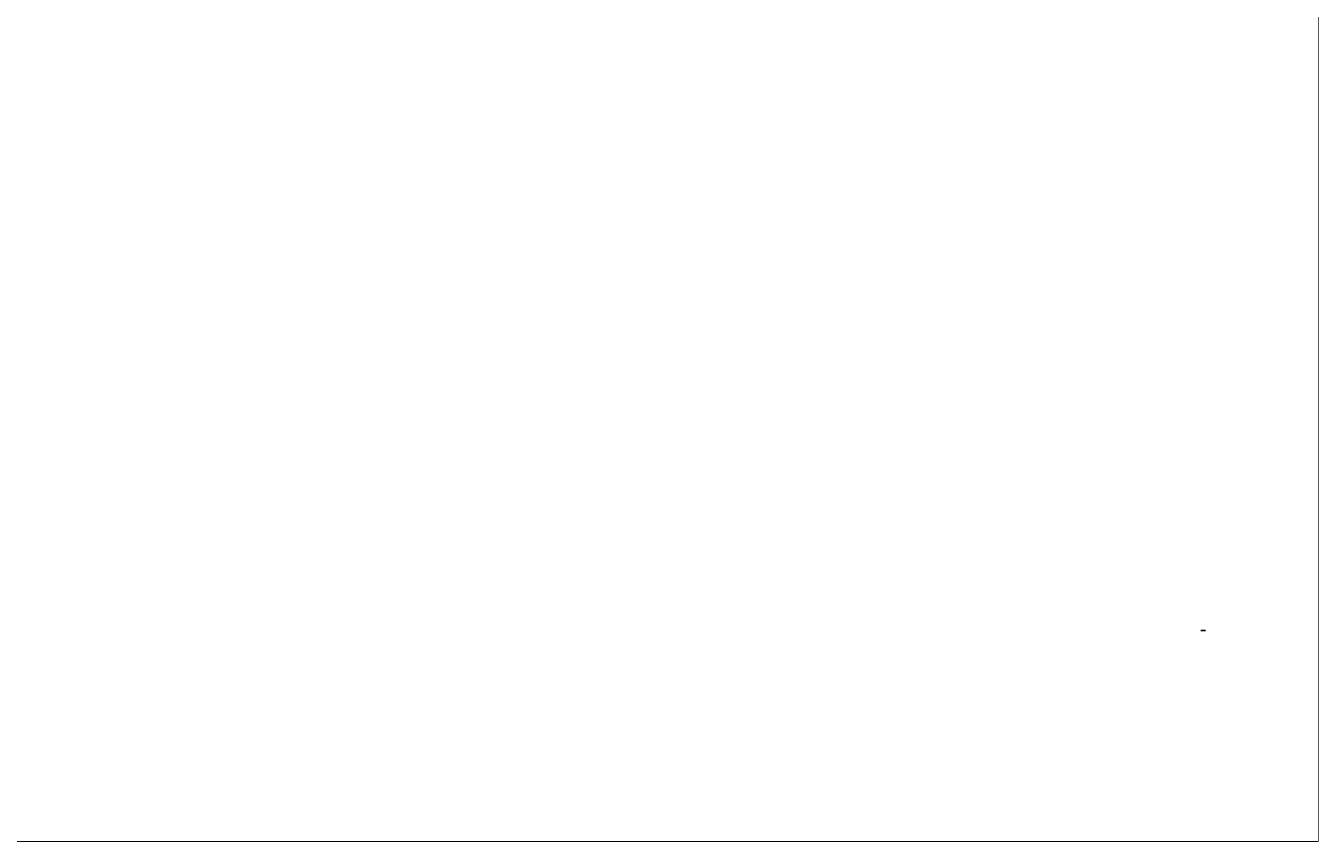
# Model space of a CAD drawing. Header units: millimetres. Extents: x 19887 to 192597, y -14203 to 39042.
# Tile 172 of 256: x 56579 to 60895, y -11810 to -9089. Entities that reach past the tile are written whole.
import ezdxf
from ezdxf import colors
from ezdxf.entities.mleader import LeaderData, LeaderLine
from ezdxf.math import Vec2, Vec3

# ---------------------------------------------------------------- set-up
doc = ezdxf.new("R2010")
doc.units = ezdxf.units.MM
doc.set_wipeout_variables(frame=1)
doc.linetypes.add('ACAD_ISO03W100', pattern=[30, 12, -18])
doc.layers.get('Defpoints').update_dxf_attribs({"color": 4})
for name, color, linetype, lineweight in [('A-meble', 251, 'Continuous', 0), ('A_DBA-OPISY', 6, 'Continuous', 20), ('Basen_rzut_poziom_1_obrys', 252, 'Continuous', 35), ('koty wysokościowe', 252, 'Continuous', 0), ('Okna', 252, 'Continuous', 5), ('Schody', 252, 'Continuous', 5), ('Tabela', 1, 'Continuous', 0)]:
    doc.layers.add(name, color=color, linetype=linetype, lineweight=lineweight)
for name, color, linetype in [('A_DBA-RAMKI', 6, 'Continuous'), ('A_DBA-WYMIAR', 1, 'Continuous'), ('A_DBA_RAMKI', 6, 'Continuous'), ('A_DBA_WIDOK CIENKA', 1, 'Continuous'), ('A_OPISY', 6, 'Continuous'), ('Sufit podwieszany', 252, 'Continuous'), ('Wymiarowanie', 3, 'Continuous'), ('Wypełnienie', 252, 'Continuous')]:
    doc.layers.add(name, color=color, linetype=linetype)
doc.styles.add('ARIAL', font='arial.ttf')
doc.styles.add('DIN', font='txt')
doc.styles.add('NAGŁOWKI_DBA', font='GOTHIC.TTF')
doc.styles.add('ROMANS', font='romans.shx', dxfattribs={"width": 0.6})
doc.styles.get("Standard").update_dxf_attribs({"font": 'arial.ttf'})
doc.dimstyles.new('000001FB70622F18', dxfattribs={"dimtxt": 20, "dimasz": 5, "dimexe": 5, "dimexo": 1, "dimgap": 20, "dimtad": 1, "dimtoh": 1, "dimdec": 0, "dimtxsty": 'Standard', "dimblk": 'OBLIQUE', "dimcen": 0, "dimdle": 5, "dimclrd": 252, "dimclre": 252, "dimclrt": 252, "dimadec": 0, "dimazin": 0, "dimtfac": 1, "dimtdec": 0, "dimtmove": 0, "dimatfit": 3, "dimldrblk": 'OBLIQUE', "dimfxl": 150, "dimfxlon": 1, "dimlwd": 25, "dimlwe": 25, "dimarcsym": 1})

# ---------------------------------------------------------------- blocks, each defined once
blk = doc.blocks.new('G$CB8CFE2DD')
at = {"layer": 'A_DBA-OPISY', "ltscale": 60}
h = blk.add_hatch(color=3, dxfattribs=at)
h.dxf.hatch_style = 1
h.paths.add_polyline_path([(-1577.8, 1601.6), (-1577.8, 1543.9), (-1556.4, 1522.5), (-1556.4, 1580.7), (-1498.2, 1580.7), (-1498.2, 1522.5), (-1556.4, 1522.5), (-1577.8, 1501.1), (-1476.5, 1501.1), (-1476.5, 1601.6)])
for p, q in [((-1897.1, 1319.5), (-471.7, 1319.5)), ((-1897.1, 1319.5), (-1897.1, 1075.9)), ((-471.7, 1319.5), (-471.7, 1075.9)), ((-452.8, 1076.8), (-452.8, 1319.5)), ((-452.8, 1319.5), (-51.8, 1319.5)), ((-51.8, 1076.8), (-51.8, 1319.5)), ((-51.8, 1152.1), (-51.8, 525.4)), ((-1897.1, 1075.9), (-471.7, 1075.9)), ((-1897.1, 1055.2), (-471.7, 1055.2)), ((-1897.1, 1055.2), (-1897.1, 800.7)), ((-471.7, 1055.2), (-471.7, 800.7)), ((-452.8, 1076.8), (-51.8, 1076.8)), ((-452.8, 1055.2), (-452.8, 525.4)), ((-452.8, 1055.2), (-51.8, 1055.2)), ((-1897.1, 800.7), (-471.7, 800.7)), ((-1897.1, 779.9), (-471.7, 779.9)), ((-1897.1, 779.9), (-1897.1, 525.4)), ((-471.7, 779.9), (-471.7, 525.4)), ((-1897.1, 525.4), (-471.7, 525.4)), ((-452.8, 525.4), (-51.8, 525.4)), ((-452.8, 504.6), (-51.8, 504.6)), ((-452.8, 504.6), (-51.8, 504.6)), ((-452.8, 504.6), (-452.8, 352.2)), ((-51.8, 504.6), (-51.8, 352.2)), ((-452.8, 352.2), (-51.8, 352.2)), ((-1897.1, 333.3), (-1897.1, 212.3)), ((-1897.1, 333.3), (-1468.3, 333.3)), ((-1468.3, 333.3), (-1468.3, 212.3)), ((-1449.4, 333.3), (-51.8, 333.3)), ((-1449.4, 333.3), (-1449.4, 212.3)), ((-51.8, 333.3), (-51.8, 212.3)), ((-1897.1, 212.3), (-1468.3, 212.3)), ((-1449.4, 212.3), (-51.8, 212.3)), ((-1897.1, 190.8), (-1468.3, 190.8)), ((-1897.1, 190.8), (-1897.1, 28.5)), ((-1468.3, 190.8), (-1468.3, 28.5)), ((-1449.4, 190.8), (-471.7, 190.8)), ((-1449.4, 190.8), (-1449.4, 28.5)), ((-471.7, 190.8), (-471.7, 28.5)), ((-1897.1, 149.4), (-1897.1, 28.5)), ((-1897.1, 28.5), (-1468.3, 28.5)), ((-1897.1, 28.5), (-1468.3, 28.5)), ((-1449.4, 28.5), (-471.7, 28.5))]:
    blk.add_line(p, q, dxfattribs=at)
at = {"layer": 'A_DBA-OPISY', "color": 3, "ltscale": 60}
for points in [[(0, 1683.2), (0, -14.1), (-1948.9, -14.1), (-1948.9, 1683.2), (0, 1683.2)], [(-1577.8, 1601.6), (-1577.8, 1543.9), (-1556.4, 1522.5), (-1556.4, 1580.7), (-1498.2, 1580.7), (-1498.2, 1522.5), (-1556.4, 1522.5), (-1577.8, 1501.1), (-1476.5, 1501.1), (-1476.5, 1601.6), (-1577.8, 1601.6)]]:
    blk.add_lwpolyline(points, dxfattribs=at)
for points in [[(-1897.2, 1646.3), (-1144.4, 1646.3), (-1144.4, 1341.1), (-1897.2, 1341.1)], [(-1108, 1646.3), (-51.8, 1646.3), (-51.8, 1341.1), (-1108, 1341.1)]]:
    blk.add_lwpolyline(points, close=True, dxfattribs=at)
at = {"layer": 'A_DBA-OPISY', "ltscale": 60}
blk.add_lwpolyline([(-452.8, 190.8), (-51.8, 190.8), (-51.8, 28.5), (-452.8, 28.5)], close=True, dxfattribs=at)
at = {"layer": 'A_DBA-OPISY', "ltscale": 60, "style": 'ARIAL'}
for s, height, p in [('data:', 26.38, (-440.9, 1281.5)), ('rys. nr', 26.38, (-440.7, 1017.7)), ('skala', 26.38, (-440.3, 467.2)), ('BRANŻA', 31.11, (-1864.1, 257.6)), ('PROJEKTANT', 31.11, (-1875.9, 134.4))]:
    blk.add_text(s, height=height, dxfattribs=at).set_placement(p)
at = {"layer": 'A_DBA-OPISY', "ltscale": 60, "attachment_point": 5, "style": 'ARIAL'}
for s, insert, char_height, width in [('PROJEKT WYKONAWCZY', (-579.9, 1493.7), 43.619, 1056.164), ('IV 2025', (-252.3, 1198.1), 44.49, 400.95), ('SANITARNA', (-750.6, 272.8), 43.62, 1397.602), ('mgr inż. Witold Rogala\\PUAN-8686/21/90, UAN.7342-55/92', (-960.6, 109.6), 38.883, 977.764)]:
    blk.add_mtext(s, dxfattribs=dict(at, insert=insert, char_height=char_height, width=width))
at = {"layer": 'A_DBA-OPISY', "color": 3, "ltscale": 60, "width": 36729.188, "attachment_point": 1}
for s, insert, char_height in [('{\\fArial Black|b0|i0|c0|p34;PRACOWNIA ARCHITEKTONICZNA}', (-1839.4, 1452.2), 25.229), ('{\\fArial|b1|i0|c238|p34;Piotr Dominiczak}', (-1685.1, 1412.9), 29.513)]:
    blk.add_mtext(s, dxfattribs=dict(at, insert=insert, char_height=char_height))
at = {"layer": 'A_DBA-OPISY', "ltscale": 60, "width": 1425.368, "attachment_point": 1}
for s, insert, char_height in [('{\\fArial|b0|i0|c238|p34;I\\fArial|b0|i0|c0|p34;NW\\fArial|b0|i0|c238|p34;EST\\fArial|b0|i0|c0|p34;O\\fArial|b0|i0|c238|p34;R}', (-1871.1, 1037), 25.9218), ('{\\fArial|b0|i0|c238|p34;LOKALIZACJA}', (-1871.1, 761.8), 25.922)]:
    blk.add_mtext(s, dxfattribs=dict(at, insert=insert, char_height=char_height))
at = {"layer": 'A_DBA_RAMKI', "ltscale": 60, "insert": (-1184.4, 1200.8), "char_height": 38.254, "width": 1388.946, "attachment_point": 5}
blk.add_mtext('\\pxqc;{\\fArial|b1|i0|c238|p34;PRZEBUDOWA I MODERNIZACJA \\PBASENU MILLENIUM}', dxfattribs=at)
at = {"layer": 'A_DBA_RAMKI', "width": 1087.795, "attachment_point": 1, "style": 'NAGŁOWKI_DBA'}
for s, insert, char_height in [('{\\fArial|b0|i0|c238|p34;MIEJSKI OŚRODEK SPORTU i REKREACJI\\Pw KOŁOBRZEGU \\Pul. Łopuskiego 28}', (-1595.9, 1021.4), 36.767), ('{\\fArial|b0|i0|c238|p34;BASEN MILENIUM w KOŁOBRZEGU \\Pul. Łopuskiego}', (-1595.9, 753.2), 36.129)]:
    blk.add_mtext(s, dxfattribs=dict(at, insert=insert, char_height=char_height))
blk = doc.blocks.new('_Oblique')
at = {"color": 0, "linetype": 'ByBlock', "lineweight": -2}
blk.add_line((-0.5, -0.5), (0.5, 0.5), dxfattribs=at)
blk = doc.blocks.new('*D798')
at = {"layer": 'Defpoints', "color": 0}
for p in [(4439.7, -4426.7), (4436.3, -4608.1), (4501.8, -4608.1)]:
    blk.add_point(p, dxfattribs=at)
at = {"layer": 'Wymiarowanie', "color": 252, "linetype": 'Continuous', "lineweight": 25}
for p, q in [((4440.7, -4426.7), (4506.8, -4426.7)), ((4501.8, -4421.7), (4501.8, -4613.1)), ((4437.3, -4608.1), (4506.8, -4608.1))]:
    blk.add_line(p, q, dxfattribs=at)
at = {"layer": 'Wymiarowanie', "color": 252, "linetype": 'ByBlock', "lineweight": 25, "xscale": 5, "yscale": 5, "zscale": 5}
for p, rotation in [((4501.8, -4426.7), 90), ((4501.8, -4608.1), 270)]:
    blk.add_blockref('_Oblique', p, dxfattribs=dict(at, rotation=rotation))
at = {"layer": 'Wymiarowanie', "color": 252, "insert": (4519.3, -4517.4), "char_height": 15, "attachment_point": 5, "rotation": 270, "style": 'ROMANS'}
blk.add_mtext('181', dxfattribs=at)
blk = doc.blocks.new('*D805')
at = {"layer": 'Defpoints', "color": 0}
for p in [(4436.3, -4608.1), (4283.3, -5098.7), (4501.8, -5098.7)]:
    blk.add_point(p, dxfattribs=at)
at = {"layer": 'Wymiarowanie', "color": 252, "linetype": 'Continuous', "lineweight": 25}
for p, q in [((4437.3, -4608.1), (4506.8, -4608.1)), ((4501.8, -4603.1), (4501.8, -5103.7)), ((4351.8, -5098.7), (4506.8, -5098.7))]:
    blk.add_line(p, q, dxfattribs=at)
at = {"layer": 'Wymiarowanie', "color": 252, "linetype": 'ByBlock', "lineweight": 25, "xscale": 5, "yscale": 5, "zscale": 5}
for p, rotation in [((4501.8, -4608.1), 90), ((4501.8, -5098.7), 270)]:
    blk.add_blockref('_Oblique', p, dxfattribs=dict(at, rotation=rotation))
at = {"layer": 'Wymiarowanie', "color": 252, "insert": (4519.3, -4853.4), "char_height": 15, "attachment_point": 5, "rotation": 270, "style": 'ROMANS'}
blk.add_mtext('491', dxfattribs=at)
blk = doc.blocks.new('*D837')
at = {"layer": 'Defpoints', "color": 0}
for p in [(4412.3, -4624.6), (4009, -4638.8), (4412.3, -4643.8)]:
    blk.add_point(p, dxfattribs=at)
at = {"layer": 'Wymiarowanie', "color": 252, "linetype": 'Continuous', "lineweight": 25}
for p, q in [((4004, -4624.6), (4417.3, -4624.6)), ((4009, -4637.8), (4009, -4619.6)), ((4412.3, -4642.8), (4412.3, -4619.6))]:
    blk.add_line(p, q, dxfattribs=at)
at = {"layer": 'Wymiarowanie', "color": 252, "linetype": 'ByBlock', "lineweight": 25, "xscale": 5, "yscale": 5, "zscale": 5, "rotation": 180}
blk.add_blockref('_Oblique', (4009, -4624.6), dxfattribs=at)
at = {"layer": 'Wymiarowanie', "color": 252, "linetype": 'ByBlock', "lineweight": 25, "xscale": 5, "yscale": 5, "zscale": 5}
blk.add_blockref('_Oblique', (4412.3, -4624.6), dxfattribs=at)
at = {"layer": 'Wymiarowanie', "color": 252, "insert": (4210.6, -4607.1), "char_height": 15, "attachment_point": 5, "style": 'ROMANS'}
blk.add_mtext('403', dxfattribs=at)
blk = doc.blocks.new('*D838')
at = {"layer": 'Defpoints', "color": 0}
for p in [(4268.3, -5075), (4008, -5080.5), (4268.3, -5082.7)]:
    blk.add_point(p, dxfattribs=at)
at = {"layer": 'Wymiarowanie', "color": 252, "linetype": 'Continuous', "lineweight": 25}
for p, q in [((4003, -5075), (4273.3, -5075)), ((4008, -5079.5), (4008, -5070)), ((4268.3, -5081.7), (4268.3, -5070))]:
    blk.add_line(p, q, dxfattribs=at)
at = {"layer": 'Wymiarowanie', "color": 252, "linetype": 'ByBlock', "lineweight": 25, "xscale": 5, "yscale": 5, "zscale": 5, "rotation": 180}
blk.add_blockref('_Oblique', (4008, -5075), dxfattribs=at)
at = {"layer": 'Wymiarowanie', "color": 252, "linetype": 'ByBlock', "lineweight": 25, "xscale": 5, "yscale": 5, "zscale": 5}
blk.add_blockref('_Oblique', (4268.3, -5075), dxfattribs=at)
at = {"layer": 'Wymiarowanie', "color": 252, "insert": (4138.2, -5057.5), "char_height": 15, "attachment_point": 5, "style": 'ROMANS'}
blk.add_mtext('260', dxfattribs=at)
blk = doc.blocks.new('*D835')
at = {"layer": 'Defpoints', "color": 0}
for p in [(4008.3, -4929.7), (4319.9, -4936.9), (4319.9, -4970.9)]:
    blk.add_point(p, dxfattribs=at)
at = {"layer": 'Wymiarowanie', "color": 252, "linetype": 'Continuous', "lineweight": 25}
for p, q in [((4008.3, -4930.7), (4008.3, -4975.9)), ((4319.9, -4937.9), (4319.9, -4975.9)), ((4003.3, -4970.9), (4324.9, -4970.9))]:
    blk.add_line(p, q, dxfattribs=at)
at = {"layer": 'Wymiarowanie', "color": 252, "linetype": 'ByBlock', "lineweight": 25, "xscale": 5, "yscale": 5, "zscale": 5, "rotation": 180}
blk.add_blockref('_Oblique', (4008.3, -4970.9), dxfattribs=at)
at = {"layer": 'Wymiarowanie', "color": 252, "linetype": 'ByBlock', "lineweight": 25, "xscale": 5, "yscale": 5, "zscale": 5}
blk.add_blockref('_Oblique', (4319.9, -4970.9), dxfattribs=at)
at = {"layer": 'Wymiarowanie', "color": 252, "insert": (4164.1, -4953.4), "char_height": 15, "attachment_point": 5, "style": 'ROMANS'}
blk.add_mtext('312', dxfattribs=at)
blk = doc.blocks.new('*D839')
at = {"layer": 'Defpoints', "color": 0}
for p in [(4008.3, -4929.7), (4026.8, -4929.7), (4008, -5080.5)]:
    blk.add_point(p, dxfattribs=at)
at = {"layer": 'Wymiarowanie', "color": 252, "linetype": 'Continuous', "lineweight": 25}
for p, q in [((4009.3, -4929.7), (4031.8, -4929.7)), ((4026.8, -5085.5), (4026.8, -4924.7)), ((4009, -5080.5), (4031.8, -5080.5))]:
    blk.add_line(p, q, dxfattribs=at)
at = {"layer": 'Wymiarowanie', "color": 252, "linetype": 'ByBlock', "lineweight": 25, "xscale": 5, "yscale": 5, "zscale": 5}
for p, rotation in [((4026.8, -4929.7), 90), ((4026.8, -5080.5), 270)]:
    blk.add_blockref('_Oblique', p, dxfattribs=dict(at, rotation=rotation))
at = {"layer": 'Wymiarowanie', "color": 252, "insert": (4009.3, -5005.1), "char_height": 15, "attachment_point": 5, "rotation": 90, "style": 'ROMANS'}
blk.add_mtext('151', dxfattribs=at)
blk = doc.blocks.new('*D836')
at = {"layer": 'Defpoints', "color": 0}
for p in [(4432.2, -4607.7), (3935.7, -4668.3), (3965.5, -4668.3)]:
    blk.add_point(p, dxfattribs=at)
at = {"layer": 'Wymiarowanie', "color": 252, "linetype": 'Continuous', "lineweight": 25}
for p, q in [((4085.7, -4607.7), (3930.7, -4607.7)), ((3935.7, -4602.7), (3935.7, -4673.3)), ((3964.5, -4668.3), (3930.7, -4668.3))]:
    blk.add_line(p, q, dxfattribs=at)
at = {"layer": 'Wymiarowanie', "color": 252, "linetype": 'ByBlock', "lineweight": 25, "xscale": 5, "yscale": 5, "zscale": 5}
for p, rotation in [((3935.7, -4607.7), 90), ((3935.7, -4668.3), 270)]:
    blk.add_blockref('_Oblique', p, dxfattribs=dict(at, rotation=rotation))
at = {"layer": 'Wymiarowanie', "color": 252, "insert": (3918.2, -4627.7), "char_height": 15, "attachment_point": 5, "rotation": 90, "style": 'ROMANS'}
blk.add_mtext('61', dxfattribs=at)
blk = doc.blocks.new('*D840')
at = {"layer": 'Defpoints', "color": 0}
for p in [(3949.1, -4688.9), (3983.6, -4688.9), (3980.4, -5095.7)]:
    blk.add_point(p, dxfattribs=at)
at = {"layer": 'Wymiarowanie', "color": 252, "linetype": 'Continuous', "lineweight": 25}
for p, q in [((3949.1, -5100.7), (3949.1, -4683.9)), ((3982.6, -4688.9), (3944.1, -4688.9)), ((3979.4, -5095.7), (3944.1, -5095.7))]:
    blk.add_line(p, q, dxfattribs=at)
at = {"layer": 'Wymiarowanie', "color": 252, "linetype": 'ByBlock', "lineweight": 25, "xscale": 5, "yscale": 5, "zscale": 5}
for p, rotation in [((3949.1, -4688.9), 90), ((3949.1, -5095.7), 270)]:
    blk.add_blockref('_Oblique', p, dxfattribs=dict(at, rotation=rotation))
at = {"layer": 'Wymiarowanie', "color": 252, "insert": (3931.6, -4892.3), "char_height": 15, "attachment_point": 5, "rotation": 90, "style": 'ROMANS'}
blk.add_mtext('407', dxfattribs=at)
blk = doc.blocks.new('*D841')
at = {"layer": 'Defpoints', "color": 0}
for p in [(3744.3, -4668.2), (3744.3, -4785.3), (3772.1, -4785.3)]:
    blk.add_point(p, dxfattribs=at)
at = {"layer": 'Wymiarowanie', "color": 252, "linetype": 'Continuous', "lineweight": 25}
for p, q in [((3745.3, -4668.2), (3777.1, -4668.2)), ((3772.1, -4663.2), (3772.1, -4790.3)), ((3745.3, -4785.3), (3777.1, -4785.3))]:
    blk.add_line(p, q, dxfattribs=at)
at = {"layer": 'Wymiarowanie', "color": 252, "linetype": 'ByBlock', "lineweight": 25, "xscale": 5, "yscale": 5, "zscale": 5}
for p, rotation in [((3772.1, -4668.2), 90), ((3772.1, -4785.3), 270)]:
    blk.add_blockref('_Oblique', p, dxfattribs=dict(at, rotation=rotation))
at = {"layer": 'Wymiarowanie', "color": 252, "insert": (3754.6, -4726.7), "char_height": 15, "attachment_point": 5, "rotation": 90, "style": 'ROMANS'}
blk.add_mtext('117', dxfattribs=at)
blk = doc.blocks.new('*D860')
at = {"layer": 'Defpoints', "color": 0}
for p in [(3982.4, -4568.5), (3749.4, -4619.4), (3982.4, -4638.8)]:
    blk.add_point(p, dxfattribs=at)
at = {"layer": 'Wymiarowanie', "color": 252, "linetype": 'Continuous', "lineweight": 25}
for p, q in [((3744.4, -4568.5), (3987.4, -4568.5)), ((3749.4, -4618.4), (3749.4, -4563.5)), ((3982.4, -4637.8), (3982.4, -4563.5))]:
    blk.add_line(p, q, dxfattribs=at)
at = {"layer": 'Wymiarowanie', "color": 252, "linetype": 'ByBlock', "lineweight": 25, "xscale": 5, "yscale": 5, "zscale": 5, "rotation": 180}
blk.add_blockref('_Oblique', (3749.4, -4568.5), dxfattribs=at)
at = {"layer": 'Wymiarowanie', "color": 252, "linetype": 'ByBlock', "lineweight": 25, "xscale": 5, "yscale": 5, "zscale": 5}
blk.add_blockref('_Oblique', (3982.4, -4568.5), dxfattribs=at)
at = {"layer": 'Wymiarowanie', "color": 252, "insert": (3865.9, -4551), "char_height": 15, "attachment_point": 5, "style": 'ROMANS'}
blk.add_mtext('233', dxfattribs=at)
blk = doc.blocks.new('*D861')
at = {"layer": 'Defpoints', "color": 0}
for p in [(4009, -4608.6), (3982.4, -4638.8), (4009, -4638.8)]:
    blk.add_point(p, dxfattribs=at)
at = {"layer": 'Wymiarowanie', "color": 252, "linetype": 'Continuous', "lineweight": 25}
for p, q in [((4030.3, -4583.6), (3995.7, -4583.6)), ((3995.7, -4583.6), (3995.7, -4608.6)), ((3977.4, -4608.6), (4014, -4608.6)), ((3982.4, -4637.8), (3982.4, -4603.6)), ((4009, -4637.8), (4009, -4603.6))]:
    blk.add_line(p, q, dxfattribs=at)
at = {"layer": 'Wymiarowanie', "color": 252, "linetype": 'ByBlock', "lineweight": 25, "xscale": 5, "yscale": 5, "zscale": 5, "rotation": 180}
blk.add_blockref('_Oblique', (3982.4, -4608.6), dxfattribs=at)
at = {"layer": 'Wymiarowanie', "color": 252, "linetype": 'ByBlock', "lineweight": 25, "xscale": 5, "yscale": 5, "zscale": 5}
blk.add_blockref('_Oblique', (4009, -4608.6), dxfattribs=at)
at = {"layer": 'Wymiarowanie', "color": 252, "insert": (4013, -4566.1), "char_height": 15, "attachment_point": 5, "style": 'ROMANS'}
blk.add_mtext('27', dxfattribs=at)
blk = doc.blocks.new('*D966')
at = {"layer": 'Defpoints', "color": 0}
for p in [(4032.2, -4426.8), (4009, -4638.8), (4093.3, -4638.8)]:
    blk.add_point(p, dxfattribs=at)
at = {"layer": 'Wymiarowanie', "color": 252, "linetype": 'Continuous', "lineweight": 25}
for p, q in [((4033.2, -4426.8), (4098.3, -4426.8)), ((4093.3, -4421.8), (4093.3, -4643.8)), ((4010, -4638.8), (4098.3, -4638.8))]:
    blk.add_line(p, q, dxfattribs=at)
at = {"layer": 'Wymiarowanie', "color": 252, "linetype": 'ByBlock', "lineweight": 25, "xscale": 5, "yscale": 5, "zscale": 5}
for p, rotation in [((4093.3, -4426.8), 90), ((4093.3, -4638.8), 270)]:
    blk.add_blockref('_Oblique', p, dxfattribs=dict(at, rotation=rotation))
at = {"layer": 'Wymiarowanie', "color": 252, "insert": (4075.8, -4527.5), "char_height": 15, "attachment_point": 5, "rotation": 90, "style": 'ROMANS'}
blk.add_mtext('212', dxfattribs=at)
blk = doc.blocks.new('*D980')
at = {"layer": 'Defpoints', "color": 0}
for p in [(4423.8, -4345.4), (4370.6, -4670), (4407.6, -4670)]:
    blk.add_point(p, dxfattribs=at)
at = {"layer": 'Wymiarowanie', "color": 252, "linetype": 'Continuous', "lineweight": 25}
for p, q in [((4422.8, -4345.4), (4365.6, -4345.4)), ((4370.6, -4340.4), (4370.6, -4675)), ((4406.6, -4670), (4365.6, -4670))]:
    blk.add_line(p, q, dxfattribs=at)
at = {"layer": 'Wymiarowanie', "color": 252, "linetype": 'ByBlock', "lineweight": 25, "xscale": 5, "yscale": 5, "zscale": 5}
for p, rotation in [((4370.6, -4345.4), 90), ((4370.6, -4670), 270)]:
    blk.add_blockref('_Oblique', p, dxfattribs=dict(at, rotation=rotation))
at = {"layer": 'Wymiarowanie', "color": 252, "insert": (4353.1, -4507.7), "char_height": 15, "attachment_point": 5, "rotation": 90, "style": 'ROMANS'}
blk.add_mtext('325', dxfattribs=at)
blk = doc.blocks.new('*D997')
at = {"layer": 'Defpoints', "color": 0}
for p in [(4436.3, -4608.1), (4283.3, -5098.7), (4501.8, -5098.7)]:
    blk.add_point(p, dxfattribs=at)
at = {"layer": 'Wymiarowanie', "color": 252, "linetype": 'Continuous', "lineweight": 25}
for p, q in [((4437.3, -4608.1), (4506.8, -4608.1)), ((4501.8, -4603.1), (4501.8, -5103.7)), ((4351.8, -5098.7), (4506.8, -5098.7))]:
    blk.add_line(p, q, dxfattribs=at)
at = {"layer": 'Wymiarowanie', "color": 252, "linetype": 'ByBlock', "lineweight": 25, "xscale": 5, "yscale": 5, "zscale": 5}
for p, rotation in [((4501.8, -4608.1), 90.00000000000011), ((4501.8, -5098.7), 270.0000000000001)]:
    blk.add_blockref('_Oblique', p, dxfattribs=dict(at, rotation=rotation))
at = {"layer": 'Wymiarowanie', "color": 252, "insert": (4519.3, -4853.4), "char_height": 15, "attachment_point": 5, "rotation": 270, "style": 'ROMANS'}
blk.add_mtext('491', dxfattribs=at)
blk = doc.blocks.new('*D996')
at = {"layer": 'Defpoints', "color": 0}
for p in [(4432.2, -4607.7), (3935.7, -4668.3), (3965.5, -4668.3)]:
    blk.add_point(p, dxfattribs=at)
at = {"layer": 'Wymiarowanie', "color": 252, "linetype": 'Continuous', "lineweight": 25}
for p, q in [((4085.7, -4607.7), (3930.7, -4607.7)), ((3935.7, -4602.7), (3935.7, -4673.3)), ((3964.5, -4668.3), (3930.7, -4668.3))]:
    blk.add_line(p, q, dxfattribs=at)
at = {"layer": 'Wymiarowanie', "color": 252, "linetype": 'ByBlock', "lineweight": 25, "xscale": 5, "yscale": 5, "zscale": 5}
for p, rotation in [((3935.7, -4607.7), 90), ((3935.7, -4668.3), 270)]:
    blk.add_blockref('_Oblique', p, dxfattribs=dict(at, rotation=rotation))
at = {"layer": 'Wymiarowanie', "color": 252, "insert": (3918.2, -4627.7), "char_height": 15, "attachment_point": 5, "rotation": 90, "style": 'ROMANS'}
blk.add_mtext('61', dxfattribs=at)
blk = doc.blocks.new('*D995')
at = {"layer": 'Defpoints', "color": 0}
for p in [(4268.3, -5075), (4008, -5080.5), (4268.3, -5082.7)]:
    blk.add_point(p, dxfattribs=at)
at = {"layer": 'Wymiarowanie', "color": 252, "linetype": 'Continuous', "lineweight": 25}
for p, q in [((4003, -5075), (4273.3, -5075)), ((4008, -5079.5), (4008, -5070)), ((4268.3, -5081.7), (4268.3, -5070))]:
    blk.add_line(p, q, dxfattribs=at)
at = {"layer": 'Wymiarowanie', "color": 252, "linetype": 'ByBlock', "lineweight": 25, "xscale": 5, "yscale": 5, "zscale": 5, "rotation": 180}
blk.add_blockref('_Oblique', (4008, -5075), dxfattribs=at)
at = {"layer": 'Wymiarowanie', "color": 252, "linetype": 'ByBlock', "lineweight": 25, "xscale": 5, "yscale": 5, "zscale": 5}
blk.add_blockref('_Oblique', (4268.3, -5075), dxfattribs=at)
at = {"layer": 'Wymiarowanie', "color": 252, "insert": (4138.2, -5057.5), "char_height": 15, "attachment_point": 5, "style": 'ROMANS'}
blk.add_mtext('260', dxfattribs=at)
blk = doc.blocks.new('G$CF5E15B28')
at = {"layer": 'Wypełnienie'}
h = blk.add_hatch(dxfattribs=at)
h.set_pattern_fill('ANSI31', color=253, scale=5, angle=90)
h.set_pattern_definition([(45, (2581.179, -2061.397), (-11.22532, 11.22532), [])])
edge = h.paths.add_edge_path()
edge.add_spline(control_points=[(4416.6, -4613.8), (4415.1, -4624.7), (4413.3, -4636.9), (4411.5, -4649), (4407.6, -4670), (4403.6, -4691), (4400.1, -4704.4), (4389.1, -4741), (4268.3, -5082.7)], knot_values=[0, 0, 0, 0, 1, 2, 3, 4, 5, 6, 6, 6, 6], degree=3, periodic=0)
edge.add_line((4268.3, -5082.7), (4283.3, -5098.7))
edge.add_spline(control_points=[(4283.3, -5098.7), (4403.3, -4753.1), (4411.1, -4728), (4418.2, -4704.9), (4424.6, -4677.7), (4430.6, -4644.2), (4436.3, -4608.1)], knot_values=[0, 0, 0, 0, 1, 2, 3, 4, 4, 4, 4], degree=3, periodic=0)
edge.add_line((4436.3, -4608.1), (4432.2, -4607.7))
edge.add_line((4432.2, -4607.7), (4431.7, -4614.9))
edge.add_line((4431.7, -4614.9), (4416.6, -4613.8))
h = blk.add_hatch(dxfattribs=at)
h.set_pattern_fill('ANSI31', color=253, scale=5, angle=90)
h.set_pattern_definition([(45, (3252.028, -2175.285), (-11.22532, 11.22532), [])])
h.paths.add_polyline_path([(4009, -4638.8), (3982.4, -4638.8), (3982.4, -4668.3), (3965.5, -4668.3), (3965.5, -4688.9), (3983.6, -4688.9), (3980.4, -5096.9), (4283.3, -5098.7), (4268.3, -5082.7), (4008, -5080.5)])
at = {"layer": 'Basen_rzut_poziom_1_obrys', "color": 253, "elevation": 0}
for points in [[(3980.4, -5096.8), (3980.4, -5096.8), (4283.3, -5098.7), (4403.3, -4753.1), (4411.1, -4728), (4418.2, -4704.9), (4424.6, -4677.7), (4430.6, -4644.2), (4436.3, -4608.1), (4432.2, -4607.7)], [(3982.4, -4638.8), (4009, -4638.8), (4008, -5080.5), (4268.3, -5082.7), (4389.1, -4741), (4400.1, -4704.4), (4403.6, -4691), (4411.5, -4649), (4415.1, -4624.7), (4416.6, -4613.8), (4431.7, -4614.9), (4432.2, -4607.7)], [(3982.4, -4638.8), (3982.4, -4668.3), (3965.5, -4668.3), (3965.5, -4688.9), (3983.6, -4688.9), (3980.4, -5094.5), (3980.4, -5096.9)]]:
    blk.add_lwpolyline(points, dxfattribs=at)
at = {"layer": 'koty wysokościowe', "color": 253, "elevation": 0}
for points in [[(4215.5, -4489.9), (4215.5, -4526.2)], [(4208, -4511.2), (4215.5, -4511.2)], [(4215.5, -4526.2), (4208, -4511.2)], [(4215.5, -4511.2), (4245.5, -4511.2)], [(4144.2, -4981.2), (4144.2, -5017.4)], [(4136.7, -5002.4), (4144.2, -5002.4)], [(4144.2, -5017.4), (4136.7, -5002.4)], [(4144.2, -5002.4), (4174.2, -5002.4)]]:
    blk.add_lwpolyline(points, dxfattribs=at)
at = {"layer": 'Okna', "color": 253, "elevation": 0}
for points in [[(4435.6, -4430.7), (4432.5, -4603.7)], [(4437.6, -4430.7), (4436.1, -4515.3)], [(4436.5, -4604.1), (4439.6, -4430.7)], [(4434, -4519.2), (4438, -4519.4)], [(4434.1, -4515.2), (4438.1, -4515.4)], [(4436, -4519.3), (4434.5, -4603.9)], [(4418.6, -4550.4), (4494.5, -4551.8)], [(3965.5, -4668.3), (3965.5, -4664.3), (3749.4, -4664.3)], [(3749.4, -4666.3), (3851.6, -4666.3)], [(3749.4, -4668.2), (3965.5, -4668.3)], [(3800.5, -4655.4), (3800.5, -4715.4)], [(3851.6, -4664.3), (3851.6, -4668.3)], [(3855.6, -4666.3), (3855.6, -4664.4), (3855.6, -4668.3)], [(3855.6, -4666.3), (3965.5, -4666.3)], [(3910.6, -4655.4), (3910.6, -4715.4)], [(3719.7, -4853.2), (3793.1, -4853.6)]]:
    blk.add_lwpolyline(points, dxfattribs=at)
blk.add_lwpolyline([(4436.2, -4608.1), (4432.2, -4607.7), (4432.5, -4603.7), (4436.5, -4604.1)], close=True, dxfattribs=at)
at = {"layer": 'Okna', "color": 253}
for centre in [(4544.2, -4591.4, 0), (3887.2, -4765.9, 0), (3812.5, -4929, 0)]:
    blk.add_circle(centre, 38.6, dxfattribs=at)
at = {"layer": 'Schody', "color": 253}
for p, q in [((4148.8, -4751.1, 0), (4008.3, -4822.4, 0)), ((4148.8, -4761, 0), (4008.3, -4832.3, 0))]:
    blk.add_line(p, q, dxfattribs=at)
at = {"layer": 'Schody', "color": 253, "elevation": 0}
for points in [[(4008.9, -4659.7), (4149.3, -4661.1), (4149, -4751.1)], [(4008.9, -4659.7), (4149.3, -4661.1)], [(4079.1, -4670.4), (4078.7, -4786.6)], [(4149.3, -4670.1), (4266.6, -4670.3)], [(4181, -4932.6), (4198.1, -4882.5), (4220.2, -4822.1), (4244.5, -4751.6), (4259.6, -4702.6), (4266.6, -4670.3), (4266.9, -4668.7), (4407.6, -4670)], [(4298.3, -4788.5), (4337.2, -4669.4)], [(4327.2, -4700.2), (4307.2, -4700), (4337.2, -4669.4)], [(4327.2, -4700.2), (4347.2, -4700.3), (4337.2, -4669.4)], [(4008.9, -4689.7), (4149.2, -4691.1)], [(4260.2, -4699.7), (4401.1, -4700.7)], [(4008.8, -4719.7), (4149.1, -4721.1)], [(4392.3, -4730.4), (4251.5, -4728.9)], [(4008.7, -4749.7), (4149, -4751.1)], [(4078.8, -4756.6), (4058.8, -4756.5), (4078.7, -4786.6)], [(4078.8, -4756.6), (4098.8, -4756.8), (4078.7, -4786.6)], [(4148.9, -4760.9), (4148.2, -4932.6), (4181, -4932.6)], [(4241.9, -4759.1), (4382.9, -4758.5)], [(4008.7, -4779.7), (4090.8, -4780.5)], [(4110, -4780.7), (4148.9, -4781.1)], [(4078.7, -4796.6), (4078.3, -4930.4)], [(4231.8, -4788.6), (4372.3, -4788.5)], [(4008.6, -4809.7), (4032.8, -4810)], [(4052, -4810.1), (4148.7, -4811.1)], [(4008.5, -4839.7), (4148.6, -4841.1)], [(4008.5, -4869.7), (4148.5, -4871.1)], [(4008.4, -4899.7), (4148.4, -4901.1)], [(4078.4, -4900.4), (4058.4, -4900.2), (4078.3, -4930.4)], [(4078.4, -4900.4), (4098.4, -4900.6), (4078.3, -4930.4)], [(4008.3, -4929.7), (4148.2, -4931.1)]]:
    blk.add_lwpolyline(points, dxfattribs=at)
at = {"layer": 'Schody', "color": 253}
blk.add_circle((4079.1, -4660.4, 0), 10, dxfattribs=at)
at = {"layer": 'Sufit podwieszany', "color": 253, "linetype": 'ACAD_ISO03W100', "ltscale": 5, "elevation": 0}
for points in [[(4432, -4431.6), (4426.2, -4609.5)], [(4404.5, -4659.1), (4406.6, -4648.2), (4410.2, -4624), (4412.3, -4608.5), (4426.2, -4609.5), (4426.2, -4609.5)], [(3754.4, -4659.3), (3977.6, -4659.3), (3977.6, -4633.8), (3982.4, -4633.8)], [(3982.4, -4633.8), (4014, -4633.8), (4014, -4633.8)], [(3982.4, -4633.8), (4014, -4633.8), (4014, -4655.1)], [(4014, -4655.1), (4404.5, -4659.1)]]:
    blk.add_lwpolyline(points, dxfattribs=at)
at = {"layer": 'Tabela', "color": 253, "elevation": 0}
blk.add_lwpolyline([(3863.4, -5152.1), (4255.3, -5152.1), (4255.3, -5240.2), (3863.4, -5240.2)], close=True, dxfattribs=at)
for points in [[(3981, -5152.1), (3981, -5196.2)], [(3863.4, -5196.2), (4255.3, -5196.2)]]:
    blk.add_lwpolyline(points, dxfattribs=at)
at = {"layer": 'koty wysokościowe', "color": 253, "insert": (4146.1, -4984.1, 0), "char_height": 15, "width": 21553.284, "attachment_point": 1, "style": 'ROMANS'}
blk.add_mtext('559.98', dxfattribs=at)
at = {"layer": 'Okna', "color": 253, "char_height": 15, "width": 190.296, "attachment_point": 3, "style": 'ROMANS'}
for s, insert, rotation in [('110', (4663, -4534.4, 0), 358.9298), ('100', (4662.5, -4564.4, 0), 358.9298), ('100', (3798.9, -4901.5, 0), 270), ('110', (3829.5, -4901.5, 0), 270), ('100', (3907.8, -4901.5, 0), 270), ('110', (3938.5, -4901.5, 0), 270)]:
    blk.add_mtext(s, dxfattribs=dict(at, insert=insert, rotation=rotation))
at = {"layer": 'Okna', "color": 253, "char_height": 15, "style": 'ROMANS'}
for s, insert, width, attachment_point in [('HP 0', (4525.1, -4568.6, 0), 157.291, 1), ('HP 0', (3868.1, -4743.1, 0), 157.291, 1), ('135', (3964.4, -4833.8, 0), 190.296, 3), ('135', (3964.3, -4864, 0), 190.296, 3), ('HP 95', (3793.4, -4906.2, 0), 157.291, 1)]:
    blk.add_mtext(s, dxfattribs=dict(at, insert=insert, width=width, attachment_point=attachment_point))
at = {"layer": 'Schody', "color": 253, "char_height": 15, "width": 190.296, "attachment_point": 7, "style": 'ROMANS'}
for s, insert, rotation in [('9x17', (4306.4, -4767.9, 0), 72.2525), ('30', (4329.4, -4763.6, 0), 72.2525), ('9x17', (4077, -4878.5, 0), 89.5683), ('30', (4097.8, -4869.8, 0), 89.5683)]:
    blk.add_mtext(s, dxfattribs=dict(at, insert=insert, rotation=rotation))
at = {"layer": 'Tabela', "color": 253, "char_height": 15, "width": 61580.813, "attachment_point": 1, "style": 'ROMANS'}
for s, insert in [('Nr 6', (3873, -5170.8, 0)), ('Poziom 1', (3989.4, -5170.8, 0)), ('\\A1;Powierzchnia 18.71 m{\\H0.7x;\\S2^ ;}', (3873, -5214.5, 0))]:
    blk.add_mtext(s, dxfattribs=dict(at, insert=insert))
at = {"layer": 'Wymiarowanie', "color": 253}
for base, p1, p2, angle, override, picture, middle in [((4370.6, -4670, 0), (4423.8, -4345.4, 0), (4407.6, -4670, 0), 90, {"dimtxt": 15, "dimgap": 10, "dimtxsty": 'ROMANS'}, '*D980', (4353.1, -4507.7, 0)), ((4501.8, -4608.1, 0), (4439.7, -4426.7, 0), (4436.3, -4608.1, 0), 90, {"dimtxt": 15, "dimgap": 10, "dimtad": 2, "dimtxsty": 'ROMANS', "dimtmove": 1}, '*D798', (4519.3, -4517.4, 0)), ((3982.4, -4568.5, 0), (3749.4, -4619.4, 0), (3982.4, -4638.8, 0), 0, {"dimtxt": 15, "dimgap": 10, "dimtxsty": 'ROMANS', "dimtmove": 1}, '*D860', (3865.9, -4551, 0)), ((4009, -4608.6, 0), (3982.4, -4638.8, 0), (4009, -4638.8, 0), 0, {"dimtxt": 15, "dimgap": 10, "dimtxsty": 'ROMANS', "dimtmove": 1}, '*D861', (4005.7, -4566.1, 0)), ((4412.3, -4624.6, 0), (4009, -4638.8, 0), (4412.3, -4643.8, 0), 0, {"dimtxt": 15, "dimgap": 10, "dimtxsty": 'ROMANS'}, '*D837', (4210.6, -4607.1, 0)), ((4501.8, -5098.7, 0), (4436.3, -4608.1, 0), (4283.3, -5098.7, 0), 90, {"dimtxt": 15, "dimgap": 10, "dimtad": 2, "dimtxsty": 'ROMANS', "dimtmove": 1}, '*D805', (4519.3, -4853.4, 0)), ((4501.8, -5098.7, 0), (4436.3, -4608.1, 0), (4283.3, -5098.7, 0), 90, {"dimtxt": 15, "dimgap": 10, "dimtad": 2, "dimtxsty": 'ROMANS', "dimtmove": 1}, '*D997', (4519.3, -4853.4)), ((3772.1, -4785.3, 0), (3744.3, -4668.2, 0), (3744.3, -4785.3, 0), 90, {"dimtxt": 15, "dimgap": 10, "dimtxsty": 'ROMANS'}, '*D841', (3754.6, -4726.7, 0)), ((3949.1, -4688.9, 0), (3980.4, -5095.7, 0), (3983.6, -4688.9, 0), 90, {"dimtxt": 15, "dimgap": 10, "dimtxsty": 'ROMANS'}, '*D840', (3931.6, -4892.3, 0)), ((4026.8, -4929.7, 0), (4008, -5080.5, 0), (4008.3, -4929.7, 0), 90, {"dimtxt": 15, "dimgap": 10, "dimtxsty": 'ROMANS'}, '*D839', (4009.3, -5005.1, 0)), ((4319.9, -4970.9, 0), (4008.3, -4929.7, 0), (4319.9, -4936.9, 0), 0, {"dimtxt": 15, "dimgap": 10, "dimtxsty": 'ROMANS'}, '*D835', (4164.1, -4953.4, 0)), ((4268.3, -5075, 0), (4008, -5080.5, 0), (4268.3, -5082.7, 0), 0, {"dimtxt": 15, "dimgap": 10, "dimtxsty": 'ROMANS'}, '*D838', (4138.2, -5057.5, 0)), ((4268.3, -5075, 0), (4008, -5080.5, 0), (4268.3, -5082.7, 0), 0, {"dimtxt": 15, "dimgap": 10, "dimtxsty": 'ROMANS'}, '*D995', (4138.2, -5057.5, 0))]:
    dim = blk.add_linear_dim(base=base, p1=p1, p2=p2, angle=angle, dimstyle='000001FB70622F18', override=override, dxfattribs=at)
    dim.commit()
    dim.dimension.update_dxf_attribs({"geometry": picture, "text_midpoint": middle})
for base, p1, p2, picture, middle in [((4093.3, -4638.8, 0), (4032.2, -4426.8, 0), (4009, -4638.8, 0), '*D966', (4093.3, -4527.5, 0)), ((3935.7, -4668.3, 0), (4432.2, -4607.7, 0), (3965.5, -4668.3, 0), '*D836', (3935.7, -4627.7, 0)), ((3935.7, -4668.3, 0), (4432.2, -4607.7, 0), (3965.5, -4668.3, 0), '*D996', (3935.7, -4627.7))]:
    dim = blk.add_linear_dim(base=base, p1=p1, p2=p2, angle=90, dimstyle='000001FB70622F18', override={"dimtxt": 15, "dimgap": 10, "dimtxsty": 'ROMANS'}, dxfattribs=at)
    dim.commit()
    dim.dimension.update_dxf_attribs({"geometry": picture, "text_midpoint": middle, "dimtype": 160})
at = {"layer": 'Schody', "color": 253}
ml = blk.add_multileader_mtext('Standard', dxfattribs=at)
ml.set_content('', color=253)
ml.set_leader_properties()
ml.build(insert=Vec2(0, 0))
ml.multileader.update_dxf_attribs({"text_top_attachment_type": 0, "text_bottom_attachment_type": 0, "dogleg_length": 0.8, "arrow_head_size": 20})
ctx = ml.context
ctx.base_point, ctx.char_height, ctx.arrow_head_size, ctx.landing_gap_size, ctx.plane_origin, ctx.plane_x_axis, ctx.plane_y_axis = Vec3(3864.2, -5152.1, 0), 0.4, 20, 0.2, Vec3(3863.4, -5152.1, 0), Vec3(1, 0, 0), Vec3(0, 1, 0)
ctx.attachment_type = 2
notes = []
notes.append((ctx, [(1, (1, 1, 0), (3863.4, -5152.1, 0), (1, 0, 0), 0.8, [(0, [(3428.7, -4877.8, 0)], 256, [])])]))
ctx.mtext.insert, ctx.mtext.text_direction, ctx.mtext.flow_direction = Vec3(3864.4, -5152.1, 0), Vec3(1, 0, 0), 5
for ctx, leaders in notes:
    for number, flags, end, landing, length, lines in leaders:
        leader = LeaderData()
        leader.index, (leader.has_last_leader_line, leader.has_dogleg_vector, leader.attachment_direction) = number, flags
        leader.last_leader_point, leader.dogleg_vector, leader.dogleg_length = Vec3(end), Vec3(landing), length
        for number, points, colour, breaks in lines:
            line = LeaderLine()
            line.index, line.vertices, line.color, line.breaks = number, Vec3.list(points), colors.encode_raw_color(colour), breaks
            leader.lines.append(line)
        ctx.leaders.append(leader)

msp = doc.modelspace()

# ---------------------------------------------------------------- linework, layer by layer
at = {"layer": 'A-meble', "color": 3}
for points in [[(58846.4, -9047.6), (59063.1, -9220.3)], [(59063.1, -9047.6), (58846.4, -9220.3)]]:
    msp.add_lwpolyline(points, dxfattribs=at)
for points in [[(58846.4, -9047.6), (58846.4, -9220.3), (59063.1, -9220.3), (59063.1, -9047.6)], [(58924, -9323.9), (58990, -9323.9), (58990, -9389.9), (58924, -9389.9)], [(58946, -9345.9), (58968, -9345.9), (58968, -9367.9), (58946, -9367.9)]]:
    msp.add_lwpolyline(points, close=True, dxfattribs=at)
at = {"layer": 'A_DBA_WIDOK CIENKA', "color": 10, "const_width": 15}
msp.add_lwpolyline([(59069.6, -9613.8), (58699.2, -9613.8), (58697.7, -9498)], dxfattribs=at)
at = {"layer": 'Tabela'}
for points in [[(50394.6, -11810.4), (60894.6, -11810.4), (60894.6, -4385.4), (50394.6, -4385.4)], [(50894.6, -11685.4), (60769.6, -11685.4), (60769.6, -4510.4), (50894.6, -4510.4)]]:
    msp.add_lwpolyline(points, close=True, dxfattribs=at)

# ---------------------------------------------------------------- block references
at = {"xscale": 2.2, "yscale": 2.2, "zscale": 2.2}
msp.add_blockref('G$CF5E15B28', (48279.4, 835.1, 0), dxfattribs=at)
at = {"layer": 'Tabela', "xscale": 1.026223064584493, "yscale": 1.026223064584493, "zscale": 1.026223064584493}
msp.add_blockref('G$CB8CFE2DD', (60769.6, -11685.4), dxfattribs=at)

# ---------------------------------------------------------------- texts
at = {"layer": 'A_DBA-RAMKI', "color": 3, "ltscale": 60, "attachment_point": 5, "style": 'ARIAL'}
for s, insert, char_height, width in [('I.2', (60510.7, -10739), 102.62, 411.464), ('\\pxql;ELEMENTY ESOK I SZAFKI SZATNIOWE', (59554.2, -11102.6), 55, 1462.745), ('1:250', (60510.7, -11223.7), 51.31, 411.464)]:
    msp.add_mtext(s, dxfattribs=dict(at, insert=insert, char_height=char_height, width=width))
at = {"layer": 'A_OPISY', "char_height": 72, "width": 1244.828, "attachment_point": 1, "style": 'DIN'}
for s, insert in [('\\pxsm0.5;{\\W0.75;KASA - 2 stanowiska, 2 \\P\\Ppary przejść \\P\\Pwrzutomat}', (59396, -8589.8)), ('{\\W0.75;BILETOMAT Z DYSPENSEREM}', (59396, -9095.9)), ('{\\W0.75;WRZUTOMAT}', (59396, -9331.3)), ('{\\W0.75;SCHEMAT OKABLOWANIA }', (59385.6, -9573.8))]:
    msp.add_mtext(s, dxfattribs=dict(at, insert=insert))

# ---------------------------------------------------------------- next in the draw order: wipeouts: each hides what was drawn before it
msp.add_wipeout([(50894.6, -11685.4), (50894.6, -11810.4), (60894.6, -11810.4), (60894.6, -4385.4), (50394.6, -4385.4), (50394.6, -11810.4), (50894.6, -11810.4), (50894.6, -11685.4), (60769.6, -11685.4), (60769.6, -4510.4), (50894.6, -4510.4)]).dxf.layer = 'A_DBA-WYMIAR'

# ---------------------------------------------------------------- next in the draw order: texts
at = {"layer": 'A_DBA-RAMKI', "color": 3, "ltscale": 60, "insert": (60510.7, -11101.5), "char_height": 51.3, "width": 411.464, "attachment_point": 5, "style": 'ARIAL'}
msp.add_mtext('-', dxfattribs=at)

doc.saveas('drawing.dxf')
